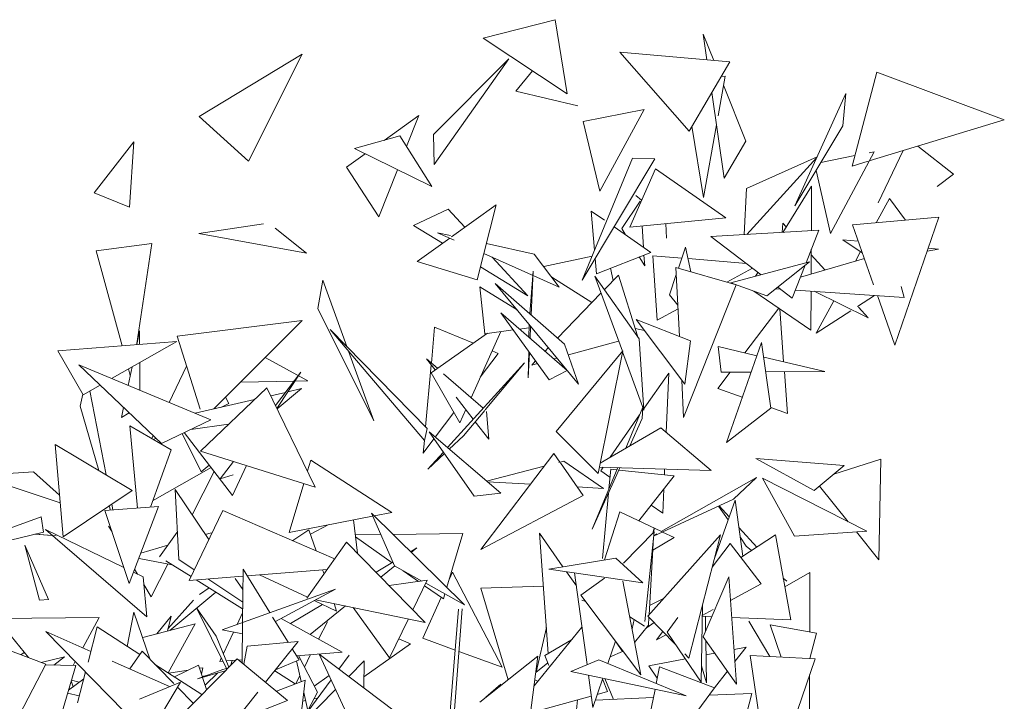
# Model space of a CAD drawing. Header units: millimetres. Extents: x -14485 to 13127, y -18923 to 3272.
# Tile 95 of 119: x 10884 to 11170, y 3074 to 3272. Entities that reach past the tile are written whole.
import ezdxf

# ---------------------------------------------------------------- set-up
doc = ezdxf.new("R2010")
doc.units = ezdxf.units.MM
doc.layers.add('G-IMPT', color=7, linetype='Continuous', lineweight=5)

# ---------------------------------------------------------------- blocks, each defined once
blk = doc.blocks.new('ÁRVORES ORNAMENTAIS - Pequeno e Médio Porte - Ipê-roxo-2865575-CORTE_CALÇADA')
at = {"layer": 'G-IMPT', "color": 253, "true_color": 0xaaaaaa}
for p, q in [((7278.8, 3266.54), (7299.71, 3271.86)), ((7303.16, 3250.33), (7299.71, 3271.86)), ((7303.16, 3250.33), (7278.8, 3266.54)), ((7345.74, 3260.04), (7342.71, 3267.62)), ((7342.71, 3267.62), (7343.79, 3260.21)), ((7226.18, 3261.87), (7196.32, 3243.73)), ((7210.64, 3230.76), (7226.18, 3261.87)), ((7338.6, 3239.52), (7318.49, 3262.42)), ((7318.49, 3262.42), (7350.42, 3259.64)), ((7264.4, 3238.55), (7286.28, 3260.47)), ((7286.28, 3260.47), (7264.51, 3229.76)), ((7338.6, 3239.52), (7350.42, 3259.64)), ((7293.13, 3257.01), (7288.24, 3251.14)), ((7349.1, 3255.5), (7347.04, 3243.98)), ((7349.1, 3255.5), (7347.89, 3255.33)), ((7393.16, 3256.58), (7385.93, 3229.33)), ((7393.16, 3256.58), (7430.17, 3242.82)), ((7355.11, 3236.62), (7348.62, 3252.84)), ((7288.24, 3251.14), (7306.24, 3246.87)), ((7345.18, 3250.72), (7348.8, 3225.86)), ((7369.34, 3217.76), (7384.11, 3250.41)), ((7383.27, 3240.99), (7384.11, 3250.41)), ((7210.64, 3230.76), (7196.32, 3243.73)), ((7260.09, 3244.04), (7249.98, 3236.82)), ((7256.55, 3235.04), (7260.09, 3244.04)), ((7325.58, 3245.8), (7307.82, 3242.26)), ((7312.67, 3222.03), (7325.58, 3245.8)), ((7312.67, 3222.03), (7307.82, 3242.26)), ((7342.78, 3220.22), (7339.43, 3240.93)), ((7346.55, 3241.28), (7342.78, 3220.22)), ((7383.27, 3240.99), (7369.34, 3217.76)), ((7430.17, 3242.82), (7390.92, 3230.85)), ((7241.41, 3234.41), (7254.62, 3238.12)), ((7263.84, 3223.4), (7254.62, 3238.12)), ((7264.4, 3238.55), (7264.51, 3229.76)), ((7165.8, 3221.58), (7177.28, 3236.36)), ((7176.02, 3217.41), (7177.28, 3236.36)), ((7355.11, 3236.62), (7348.8, 3225.86)), ((7415.36, 3227.02), (7405.06, 3235.16)), ((7244.49, 3232.9), (7239.09, 3229.04)), ((7263.84, 3223.4), (7241.41, 3234.41)), ((7375.79, 3232.03), (7355.27, 3222.87)), ((7386.73, 3232.37), (7376.91, 3230.38)), ((7379.68, 3209.76), (7392.33, 3233.5)), ((7392.33, 3233.5), (7390.87, 3233.2)), ((7393.55, 3218.63), (7400.78, 3233.86)), ((7307.57, 3196.24), (7322.14, 3231.61)), ((7328.64, 3231.43), (7307.57, 3196.24)), ((7328.64, 3231.43), (7322.14, 3231.61)), ((7355.33, 3209.48), (7375.72, 3231.85)), ((7390.6, 3230.76), (7385.93, 3229.33)), ((7248.5, 3214.6), (7239.09, 3229.04)), ((7248.5, 3214.6), (7253.89, 3228.28)), ((7328.82, 3228.54), (7321.34, 3211.62)), ((7328.82, 3228.54), (7349.32, 3214.28)), ((7379.68, 3209.76), (7375.54, 3228.09)), ((7415.36, 3227.02), (7410.65, 3223.42)), ((7374.19, 3223.49), (7365.86, 3210.09)), ((7374.14, 3210.58), (7374.19, 3223.49)), ((7176.02, 3217.41), (7165.8, 3221.58)), ((7323.16, 3220.84), (7324.79, 3219.41)), ((7354.63, 3209.44), (7355.27, 3222.87)), ((7269.6, 3208.8), (7282.59, 3218.1)), ((7277.03, 3196.26), (7282.59, 3218.1)), ((7324.38, 3219.15), (7319.02, 3211.19)), ((7392.97, 3212.89), (7396.83, 3219.97)), ((7401.49, 3213.63), (7396.83, 3219.97)), ((7258.57, 3212.07), (7268.62, 3216.82)), ((7273.45, 3211.56), (7268.62, 3216.82)), ((7311.14, 3204.9), (7310.18, 3216.28)), ((7310.18, 3216.28), (7314.06, 3213.59)), ((7196.19, 3209.72), (7214.93, 3212.54)), ((7258.57, 3212.07), (7266.96, 3206.91)), ((7349.32, 3214.28), (7321.34, 3211.62)), ((7332.03, 3208.37), (7331.86, 3212.62)), ((7365.65, 3210.08), (7365.87, 3212.76)), ((7366.84, 3211.67), (7365.87, 3212.76)), ((7411.15, 3214.46), (7386.08, 3212.3)), ((7392.19, 3194.84), (7386.08, 3212.3)), ((7411.15, 3214.46), (7398.32, 3177.34)), ((7227.51, 3204.07), (7196.19, 3209.72)), ((7227.51, 3204.07), (7218.35, 3211.31)), ((7270.38, 3207.85), (7265.56, 3210)), ((7265.56, 3210), (7269.28, 3209.18)), ((7316.81, 3211.67), (7327.46, 3204.26)), ((7319.02, 3211.19), (7320.17, 3209.33)), ((7324.96, 3211.96), (7325.36, 3205.72)), ((7376.28, 3210.7), (7344.9, 3208.86)), ((7376.28, 3210.7), (7372.58, 3201.24)), ((7166.34, 3204.68), (7182.58, 3206.81)), ((7178.22, 3177.85), (7182.58, 3206.81)), ((7259.62, 3201.66), (7269.08, 3208.43)), ((7279.73, 3206.86), (7293.58, 3203.79)), ((7344.9, 3208.86), (7359.57, 3197.8)), ((7388.92, 3204.19), (7383.26, 3207.95)), ((7383.26, 3207.95), (7387.76, 3207.51)), ((7166.34, 3204.68), (7173.89, 3177.14)), ((7300.9, 3194.19), (7279, 3203.99)), ((7300.9, 3194.19), (7293.58, 3203.79)), ((7311.71, 3198.08), (7327.46, 3204.26)), ((7325.5, 3203.49), (7325.7, 3200.35)), ((7337.57, 3205.82), (7335.51, 3199.67)), ((7337.57, 3205.82), (7339.12, 3198.63)), ((7374.08, 3198.02), (7374.11, 3205.16)), ((7378.08, 3199.19), (7374.11, 3203.6)), ((7386.91, 3201.76), (7388.41, 3204.52)), ((7407.76, 3204.66), (7411.01, 3205.25)), ((7408.06, 3205.53), (7411.01, 3205.25)), ((7277.03, 3196.26), (7259.62, 3201.66)), ((7291.76, 3191.65), (7281.4, 3202.92)), ((7296.37, 3200.13), (7310.44, 3203.21)), ((7311.71, 3198.08), (7311.34, 3202.53)), ((7324.1, 3202.94), (7325.7, 3200.35)), ((7328.09, 3203.3), (7336.49, 3202.61)), ((7328.09, 3203.3), (7329.37, 3184.58)), ((7338.29, 3202.46), (7355.24, 3201.07)), ((7350.73, 3195.41), (7373.53, 3201.49)), ((7361.14, 3191.67), (7373.53, 3201.49)), ((7370.97, 3197.11), (7389.51, 3202.52)), ((7278.01, 3200.11), (7291.76, 3191.65)), ((7292.37, 3186.42), (7293.35, 3198.84)), ((7292.74, 3186.1), (7293.35, 3198.84)), ((7314.06, 3193.52), (7318.09, 3197.7)), ((7316.58, 3196.14), (7315.81, 3199.69)), ((7323.58, 3180), (7318.09, 3197.7)), ((7334.89, 3197.85), (7332.92, 3191.97)), ((7334.79, 3199.88), (7335.81, 3179.87)), ((7334.79, 3199.88), (7352.24, 3194.85)), ((7357.05, 3199.7), (7349.57, 3195.62)), ((7358.65, 3198.5), (7357.92, 3197.32)), ((7372.3, 3200.52), (7368.59, 3191)), ((7232.2, 3196.17), (7230.74, 3187.96)), ((7232.2, 3196.17), (7239.21, 3176.94)), ((7302.45, 3177.6), (7282.28, 3195.26)), ((7282.28, 3195.26), (7306.5, 3166.03)), ((7310.34, 3189.67), (7298.73, 3197.04)), ((7319.21, 3175.55), (7311.19, 3197.4)), ((7311.19, 3197.4), (7324.14, 3179.14)), ((7337.02, 3156.27), (7352.24, 3194.85)), ((7361.14, 3191.67), (7350.73, 3195.41)), ((7277.81, 3194.25), (7279.3, 3180.66)), ((7277.81, 3194.25), (7288.66, 3187.55)), ((7300.42, 3179.38), (7313.01, 3192.44)), ((7335.35, 3188.91), (7332.92, 3191.97)), ((7374.01, 3181.71), (7357.43, 3193)), ((7365.1, 3193.63), (7363.74, 3193.72)), ((7364.34, 3194.2), (7368.59, 3191)), ((7401.1, 3191.2), (7369.5, 3193.33)), ((7374.01, 3181.71), (7374.06, 3193.02)), ((7374.91, 3192.97), (7390.6, 3185.28)), ((7401.1, 3191.2), (7400.25, 3194.41)), ((7375.49, 3180.81), (7380.6, 3190.18)), ((7392.46, 3191.78), (7387.52, 3188.59)), ((7398.32, 3177.34), (7393.29, 3191.72)), ((7247.07, 3155.37), (7230.74, 3187.96)), ((7283.87, 3186.69), (7303.15, 3169.92)), ((7283.87, 3186.69), (7297.98, 3167.29)), ((7335.4, 3187.88), (7329.37, 3184.58)), ((7354.82, 3175.08), (7364.64, 3188.09)), ((7364.93, 3187.9), (7366.07, 3172.45)), ((7385.57, 3187.32), (7375.49, 3180.81)), ((7390.6, 3185.28), (7387.83, 3188.35)), ((7189.85, 3179.91), (7226.18, 3184.49)), ((7226.18, 3184.49), (7200.51, 3158.79)), ((7339.04, 3178.62), (7323.23, 3184.73)), ((7337.37, 3165.95), (7323.23, 3184.73)), ((7178.98, 3181.49), (7178.14, 3177.48)), ((7178.98, 3181.49), (7179, 3177.55)), ((7261.7, 3149.67), (7234.34, 3181.9)), ((7262.55, 3153.14), (7234.34, 3181.9)), ((7280.07, 3180.76), (7263.66, 3169.33)), ((7264.69, 3182.51), (7263.74, 3172.12)), ((7264.69, 3182.51), (7275.93, 3177.88)), ((7275.26, 3162.05), (7283.89, 3181.26)), ((7279.3, 3180.66), (7287.48, 3181.73)), ((7289.3, 3181.97), (7292.09, 3182.33)), ((7292.14, 3183.36), (7292.07, 3179.56)), ((7292.41, 3179.26), (7292.58, 3182.82)), ((7322.92, 3182.14), (7325.6, 3181.58)), ((7155.22, 3175.65), (7189.78, 3178.41)), ((7171.03, 3167.73), (7189.78, 3178.41)), ((7189.85, 3179.91), (7196.61, 3158.73)), ((7318.13, 3178.5), (7303.54, 3174.49)), ((7325.47, 3158.49), (7324.14, 3179.14)), ((7339.04, 3178.62), (7337.37, 3165.95)), ((7359.65, 3178.13), (7349.42, 3149.04)), ((7359.65, 3178.13), (7362.39, 3158.99)), ((7155.22, 3175.65), (7162.6, 3162.93)), ((7239.7, 3175.58), (7247.07, 3155.37)), ((7277.94, 3168.01), (7283.13, 3174.91)), ((7281.36, 3175.64), (7283.13, 3174.91)), ((7292, 3175.51), (7291.86, 3167.84)), ((7291.86, 3167.84), (7292.22, 3175.21)), ((7296.71, 3175.53), (7297.74, 3176.6)), ((7299.97, 3152.24), (7319.35, 3175.72)), ((7302.45, 3177.6), (7306.5, 3166.03)), ((7319.35, 3175.72), (7312.15, 3140.09)), ((7325.47, 3158.49), (7319.28, 3175.36)), ((7347.9, 3169.45), (7347.05, 3176.9)), ((7358.29, 3174.27), (7347.05, 3176.9)), ((7179.02, 3172.28), (7179.06, 3164.21)), ((7227.89, 3166.99), (7215.46, 3173.76)), ((7264.83, 3170.14), (7262.34, 3173.34)), ((7262.34, 3173.34), (7265.48, 3170.6)), ((7268.42, 3147.57), (7290.76, 3172.2)), ((7279.32, 3158.5), (7290.76, 3172.2)), ((7292.88, 3171.55), (7294.02, 3172.74)), ((7294.55, 3172.01), (7292.88, 3171.55)), ((7300.25, 3173.58), (7299.26, 3173.31)), ((7378, 3169.66), (7360.27, 3173.81)), ((7199.66, 3155.64), (7161.36, 3171.57)), ((7185.32, 3148.79), (7161.36, 3171.57)), ((7176.78, 3171.01), (7175.66, 3165.62)), ((7175.74, 3170.41), (7176.26, 3168.5)), ((7187.58, 3160.67), (7192.64, 3171.18)), ((7218.46, 3159.76), (7225.77, 3169.47)), ((7218.85, 3158.97), (7225.77, 3169.47)), ((7263.7, 3171.6), (7262.06, 3153.64)), ((7271.99, 3154.76), (7263.66, 3169.33)), ((7303.15, 3169.92), (7297.98, 3167.29)), ((7332.67, 3169.21), (7325.1, 3158.31)), ((7331.93, 3151.96), (7332.67, 3169.21)), ((7346.99, 3164.71), (7350.58, 3169.47)), ((7347.9, 3169.45), (7356.62, 3169.51)), ((7360.88, 3169.54), (7378, 3169.66)), ((7366.28, 3169.58), (7367.17, 3157.45)), ((7208.3, 3166.58), (7223.84, 3166.9)), ((7224.08, 3166.91), (7227.89, 3166.99)), ((7267.3, 3169.01), (7278.77, 3158.99)), ((7336.46, 3167.15), (7337.02, 3156.27)), ((7162.6, 3162.93), (7167.51, 3165.72)), ((7164.55, 3164.04), (7169.26, 3139.63)), ((7215.94, 3164.92), (7196.63, 3146.57)), ((7215.94, 3164.92), (7230.02, 3136.12)), ((7217.06, 3162.63), (7221.37, 3163.62)), ((7218.92, 3158.83), (7225.97, 3164.69)), ((7222.02, 3163.78), (7225.97, 3164.69)), ((7346.99, 3164.71), (7354.04, 3162.17)), ((7162.49, 3163.11), (7161.76, 3159.57)), ((7195.11, 3157.54), (7212.39, 3161.54)), ((7204.88, 3160.37), (7203.97, 3162.26)), ((7275.91, 3155.83), (7270.98, 3162.19)), ((7161.76, 3159.57), (7167.18, 3140.87)), ((7174.32, 3159.24), (7173.7, 3156.27)), ((7173.7, 3156.27), (7175.94, 3157.71)), ((7204.88, 3160.37), (7202.56, 3159.26)), ((7264.87, 3150.63), (7270.26, 3157.79)), ((7271.99, 3154.76), (7273.73, 3158.64)), ((7273.04, 3150.98), (7279.22, 3158.37)), ((7280.39, 3150.05), (7279.79, 3158.09)), ((7320.21, 3147.4), (7325.15, 3159.28)), ((7324.98, 3156.02), (7325.15, 3159.28)), ((7349.42, 3149.04), (7362.39, 3158.99)), ((7362.37, 3159.18), (7367.17, 3157.45)), ((7199.66, 3155.64), (7185.32, 3148.79)), ((7280.39, 3150.05), (7276.48, 3155.09)), ((7324.23, 3157.05), (7315.68, 3144.77)), ((7324.98, 3156.02), (7321.39, 3148.08)), ((7176.13, 3153.93), (7188.14, 3146.96)), ((7176.13, 3153.93), (7178.33, 3129.98)), ((7205.96, 3133.66), (7191.95, 3151.96)), ((7204.85, 3154.37), (7193.84, 3152.86)), ((7261.7, 3149.67), (7262.55, 3153.14)), ((7263.09, 3152.15), (7283.88, 3134.31)), ((7263.09, 3152.15), (7276.15, 3133.5)), ((7299.97, 3152.24), (7312.15, 3140.09)), ((7330.36, 3153.29), (7312.75, 3143.06)), ((7330.36, 3153.29), (7345.06, 3140.93)), ((7182.54, 3150.21), (7182.94, 3151.04)), ((7183.75, 3150.28), (7183.02, 3149.93)), ((7196.89, 3140.53), (7191.34, 3151.67)), ((7261.36, 3145.96), (7264.5, 3150.14)), ((7261.7, 3149.67), (7261.36, 3145.96)), ((7268.94, 3147.13), (7273.04, 3150.98)), ((7156.74, 3121.64), (7154.42, 3148.5)), ((7176.79, 3135.13), (7154.42, 3148.5)), ((7188.14, 3146.96), (7182.1, 3130.25)), ((7196.63, 3146.57), (7230.02, 3136.12)), ((7262.72, 3141.29), (7267.22, 3146.25)), ((7202.43, 3138.46), (7206.26, 3143.55)), ((7227.74, 3140.79), (7228.68, 3143.95)), ((7228.68, 3143.95), (7252.25, 3128.76)), ((7262.72, 3141.29), (7267.54, 3145.81)), ((7299.3, 3145.85), (7278.11, 3117.98)), ((7299.3, 3145.85), (7301.06, 3143.33)), ((7300.75, 3143.25), (7302.18, 3143.62)), ((7313.74, 3135.72), (7302.18, 3143.62)), ((7374.91, 3135.06), (7357.96, 3144.38)), ((7383.68, 3142.37), (7357.96, 3144.38)), ((7380.65, 3139.85), (7394.34, 3144.24)), ((7393.75, 3114.98), (7394.34, 3144.24)), ((7148.18, 3140.53), (7131.93, 3139.45)), ((7148.18, 3140.53), (7155.69, 3133.77)), ((7182.76, 3132.09), (7199.74, 3141.78)), ((7200.61, 3140.65), (7194.29, 3128.02)), ((7196.89, 3140.53), (7199.22, 3142.46)), ((7210.05, 3142.37), (7205.96, 3133.66)), ((7279.79, 3137.82), (7296.48, 3142.14)), ((7301.2, 3143.14), (7307.81, 3133.69)), ((7310.43, 3123.86), (7317.87, 3141.75)), ((7318.52, 3141.73), (7310.43, 3123.86)), ((7312.52, 3141.91), (7345.06, 3140.93)), ((7313.67, 3141.87), (7312.92, 3140.79)), ((7315.61, 3138.96), (7312.92, 3140.79)), ((7315.3, 3135.57), (7315.82, 3141.3)), ((7317.6, 3141.12), (7315.82, 3141.3)), ((7334.25, 3139.39), (7318.21, 3141.06)), ((7331.41, 3139.68), (7331.48, 3141.34)), ((7374.91, 3135.06), (7383.68, 3142.37)), ((7131.93, 3139.45), (7155.89, 3131.55)), ((7206.13, 3139.65), (7202.43, 3138.46)), ((7334.25, 3139.39), (7324.03, 3126.26)), ((7330.47, 3123.22), (7358.22, 3138.84)), ((7351.54, 3132.56), (7358.22, 3138.84)), ((7369.24, 3121.89), (7359.93, 3138.72)), ((7390.2, 3123.32), (7359.93, 3138.72)), ((7156.74, 3121.64), (7176.79, 3135.13)), ((7190.35, 3115.06), (7189.31, 3135.36)), ((7189.31, 3135.36), (7199.11, 3120.9)), ((7222.4, 3122.88), (7226.66, 3137.17)), ((7292.5, 3136.91), (7280.04, 3137.61)), ((7313.74, 3135.72), (7306.09, 3136.15)), ((7330.93, 3128.52), (7331.23, 3135.51)), ((7376.51, 3136.39), (7384.84, 3126.04)), ((7283.88, 3134.31), (7276.15, 3133.5)), ((7278.11, 3117.98), (7307.81, 3133.69)), ((7313.44, 3115.39), (7315.19, 3134.37)), ((7351.54, 3132.56), (7328.3, 3121.85)), ((7352.02, 3132.26), (7345.94, 3115.39)), ((7354.24, 3116.03), (7352.02, 3132.26)), ((7168.93, 3129.32), (7184.49, 3130.42)), ((7175.95, 3108.13), (7168.93, 3129.32)), ((7170.14, 3130.66), (7170.5, 3129.43)), ((7170.89, 3131.16), (7171.21, 3129.48)), ((7175.95, 3108.13), (7184.49, 3130.42)), ((7193.4, 3109.01), (7203.14, 3129.31)), ((7203.14, 3129.31), (7235.4, 3115.39)), ((7330.93, 3128.52), (7327.57, 3130.81)), ((7349.96, 3126.54), (7347.19, 3130.56)), ((7347.35, 3130.63), (7350.27, 3127.42)), ((7150.36, 3127.45), (7116.09, 3115.13)), ((7150.36, 3127.45), (7151.06, 3123)), ((7222.4, 3122.88), (7246.67, 3127.66)), ((7242.24, 3116.87), (7241.11, 3126.56)), ((7253, 3113.25), (7246.3, 3128.5)), ((7246.3, 3128.5), (7273.38, 3101.94)), ((7247.08, 3127.74), (7252.25, 3128.76)), ((7318.48, 3128.88), (7314.06, 3114.96)), ((7318.48, 3128.88), (7330.56, 3123.17)), ((7181.11, 3098.39), (7151.65, 3123.77)), ((7174.41, 3112.76), (7151.65, 3123.77)), ((7169.98, 3124.79), (7170.97, 3123.15)), ((7228.17, 3123.73), (7223.46, 3120.54)), ((7228.17, 3123.73), (7230.25, 3117.61)), ((7228.6, 3122.46), (7233.74, 3125.11)), ((7328.42, 3124.23), (7328.1, 3122.75)), ((7328.35, 3123.01), (7328.42, 3124.23)), ((7353.11, 3124.3), (7358.25, 3118.65)), ((7369.24, 3121.89), (7390.2, 3123.32)), ((7151.06, 3123), (7128.72, 3117.6)), ((7148.51, 3122.38), (7154.79, 3121.96)), ((7148.82, 3122.46), (7154.79, 3121.96)), ((7184.74, 3115.82), (7189.94, 3123.01)), ((7199.81, 3122.81), (7198.14, 3122.33)), ((7249.02, 3122.32), (7241.62, 3122.23)), ((7252.31, 3114.13), (7241.69, 3121.62)), ((7272.89, 3122.6), (7252.56, 3122.36)), ((7268.23, 3106.99), (7272.89, 3122.6)), ((7301.97, 3112.96), (7295.13, 3122.68)), ((7295.13, 3122.68), (7297.71, 3087.76)), ((7328.43, 3123.09), (7319.57, 3113.99)), ((7325.78, 3097.01), (7328.43, 3123.09)), ((7326.62, 3098.61), (7347.69, 3122.25)), ((7326.96, 3098.98), (7328.26, 3121.47)), ((7328.05, 3117.8), (7334.25, 3121.43)), ((7328.32, 3122.01), (7329.19, 3122.5)), ((7330.87, 3123.03), (7334.25, 3121.43)), ((7347.69, 3122.25), (7338.55, 3086.43)), ((7355.17, 3118.98), (7353.5, 3121.41)), ((7363.66, 3122.19), (7353.64, 3115.64)), ((7363.66, 3122.19), (7368.18, 3097.54)), ((7387.2, 3123.11), (7393.75, 3114.98)), ((7149.95, 3103.23), (7145.65, 3119.23)), ((7152.54, 3103.4), (7145.65, 3119.23)), ((7187.18, 3119.19), (7179.33, 3116.94)), ((7239.08, 3120.08), (7227.6, 3103.87)), ((7239.08, 3120.08), (7261.97, 3096.8)), ((7257.68, 3117.34), (7259.51, 3118.44)), ((7257.9, 3117.13), (7259.51, 3118.44)), ((7350.5, 3119.7), (7345.3, 3112.87)), ((7350.5, 3119.7), (7359.57, 3107.96)), ((7355.17, 3118.98), (7356.72, 3117.65)), ((7188.48, 3113.49), (7178.86, 3115.39)), ((7190.35, 3115.06), (7194.86, 3112.05)), ((7297.86, 3112.28), (7317.32, 3115.5)), ((7325.13, 3108.28), (7317.32, 3115.5)), ((7177.53, 3112.25), (7178.38, 3110.84)), ((7187.14, 3113.75), (7182.37, 3104.22)), ((7186.65, 3114.63), (7193.92, 3110.1)), ((7208.87, 3096.78), (7209.02, 3112.29)), ((7216.83, 3099.64), (7209.02, 3112.29)), ((7210.22, 3110.35), (7233.5, 3112.2)), ((7232.14, 3112.09), (7232.55, 3110.86)), ((7247.67, 3111.35), (7252.55, 3114.27)), ((7249.05, 3109.94), (7253.08, 3113.21)), ((7253, 3113.25), (7260.99, 3108.81)), ((7325.13, 3108.28), (7297.86, 3112.28)), ((7179.97, 3110.07), (7177.21, 3111.41)), ((7181.11, 3098.39), (7179.97, 3110.07)), ((7193.4, 3109.01), (7209, 3110.25)), ((7195.41, 3109.17), (7208.91, 3100.76)), ((7198.76, 3109.43), (7208.93, 3102.64)), ((7206.79, 3109.57), (7208.96, 3106.36)), ((7227.75, 3104.08), (7213.8, 3110.63)), ((7262.53, 3109.02), (7251.44, 3107.52)), ((7260.03, 3108.68), (7255.59, 3111.81)), ((7262.53, 3109.02), (7258.37, 3100.47)), ((7269.85, 3111.39), (7268.92, 3109.3)), ((7269.85, 3111.39), (7284.28, 3083.77)), ((7305.87, 3107.41), (7302.97, 3111.53)), ((7305.36, 3111.18), (7308.96, 3084.52)), ((7307.2, 3104.7), (7314.06, 3109.69)), ((7342.67, 3092.59), (7350.18, 3110.01)), ((7350.18, 3110.01), (7352.37, 3078.87)), ((7365.95, 3109.67), (7366.99, 3108.77)), ((7373.69, 3111.3), (7366.43, 3107.1)), ((7373.69, 3111.3), (7373.63, 3094.02)), ((7180.19, 3107.84), (7182.37, 3104.22)), ((7196.38, 3104.91), (7199.23, 3106.79)), ((7202.93, 3094.64), (7235.86, 3106.48)), ((7218.44, 3097.04), (7235.86, 3106.48)), ((7267.22, 3103.61), (7261.77, 3107.46)), ((7262.12, 3108.19), (7273.38, 3101.94)), ((7278.08, 3106.73), (7296.27, 3107.28)), ((7278.08, 3106.73), (7286.05, 3080.16)), ((7324.56, 3081.58), (7319.39, 3108.81)), ((7350.66, 3103.2), (7359.57, 3107.96)), ((7149.95, 3103.23), (7152.54, 3103.4)), ((7194.66, 3103.29), (7187.19, 3094.89)), ((7187.75, 3094.48), (7201.13, 3105.61)), ((7230.09, 3103.35), (7261.97, 3096.8)), ((7266.58, 3104.06), (7261.28, 3092.18)), ((7267.22, 3103.61), (7267.67, 3105.11)), ((7307.2, 3104.7), (7324.56, 3081.58)), ((7327.11, 3101.7), (7331.21, 3103.75)), ((7201.26, 3092.81), (7195.51, 3101.02)), ((7204.21, 3083.38), (7195.51, 3101.02)), ((7222.77, 3096.45), (7232.1, 3102.03)), ((7228.52, 3093.27), (7238.75, 3101.57)), ((7236.22, 3100.1), (7229.72, 3103.15)), ((7235.49, 3102.24), (7236.22, 3100.1)), ((7251.57, 3086.52), (7240.98, 3101.12)), ((7268.02, 3057.22), (7271.66, 3100.64)), ((7269.31, 3056.76), (7272.64, 3100.71)), ((7308.6, 3102.84), (7307.46, 3103.26)), ((7342.12, 3079.45), (7342.46, 3101.77)), ((7342.42, 3098.79), (7345.61, 3100.5)), ((7167.24, 3098.24), (7137.47, 3097.88)), ((7146.67, 3086.58), (7137.47, 3097.88)), ((7162.46, 3089.4), (7167.24, 3098.24)), ((7175.41, 3089.81), (7177.35, 3099.78)), ((7182.09, 3085.97), (7177.35, 3099.78)), ((7183.97, 3093.48), (7188.13, 3098.65)), ((7187.04, 3094.29), (7188.13, 3098.65)), ((7207.32, 3096.22), (7208.9, 3099.56)), ((7222.16, 3091.01), (7217.63, 3098.35)), ((7220.08, 3097.93), (7237.84, 3088.12)), ((7257.07, 3097.81), (7251.57, 3086.52)), ((7325.65, 3095.73), (7321.37, 3098.37)), ((7322.62, 3097.6), (7322.03, 3094.89)), ((7326.62, 3098.61), (7334.65, 3090.41)), ((7326.78, 3095.95), (7326.92, 3098.31)), ((7335.3, 3098.21), (7332.21, 3093.98)), ((7342.41, 3098.56), (7345.2, 3098.45)), ((7343.4, 3094.28), (7343.34, 3098.52)), ((7351.01, 3098.22), (7368.18, 3097.54)), ((7166.65, 3095.46), (7164, 3085.23)), ((7166.65, 3095.46), (7179.03, 3087.48)), ((7179.88, 3092.4), (7195.09, 3096.42)), ((7195.09, 3096.42), (7187.28, 3082.16)), ((7208.76, 3085.05), (7208.87, 3096.76)), ((7233.54, 3096.99), (7230.96, 3091.92)), ((7307.49, 3095.45), (7293.56, 3078.41)), ((7294.16, 3082.32), (7297.15, 3095.32)), ((7326.78, 3095.95), (7322.78, 3090.94)), ((7326.4, 3095.32), (7328.42, 3096.78)), ((7355.93, 3097.16), (7362.02, 3086.91)), ((7362.16, 3096.1), (7365.35, 3086.74)), ((7362.16, 3096.1), (7375.6, 3093.67)), ((7151.7, 3084.68), (7125.29, 3094.67)), ((7164.81, 3088.36), (7151.71, 3094.2)), ((7174.62, 3070.78), (7151.71, 3094.2)), ((7201.26, 3092.81), (7204.89, 3083.82)), ((7202.93, 3094.64), (7208.84, 3093.46)), ((7203.32, 3087.73), (7206.26, 3093.98)), ((7254.27, 3092.05), (7257.72, 3090.53)), ((7270.66, 3088.74), (7261.28, 3092.18)), ((7331.01, 3094.13), (7329.15, 3091.7)), ((7329.15, 3091.7), (7331.93, 3093.19)), ((7342.12, 3079.45), (7332.21, 3093.98)), ((7342.67, 3092.59), (7352.37, 3078.87)), ((7373.69, 3086.33), (7375.6, 3093.67)), ((7210.23, 3089.88), (7209.22, 3084.66)), ((7225.04, 3091.28), (7210.23, 3089.88)), ((7225.04, 3091.28), (7215.59, 3079.41)), ((7225.29, 3085.94), (7223.33, 3089.12)), ((7244.12, 3081.01), (7257.72, 3090.53)), ((7304.47, 3091.77), (7296.69, 3087.16)), ((7314.99, 3084.85), (7317.21, 3091.37)), ((7319.25, 3088.37), (7317.19, 3091.3)), ((7343.62, 3079.23), (7343.44, 3091.5)), ((7351.66, 3088.9), (7355.14, 3089.56)), ((7355.14, 3089.56), (7351.91, 3085.41)), ((7145.47, 3088.06), (7144.52, 3087.4)), ((7150.34, 3085.19), (7157.2, 3086.82)), ((7154.03, 3084.41), (7157.2, 3086.82)), ((7179.68, 3088.42), (7176.14, 3083.34)), ((7207.29, 3086.26), (7178.32, 3056.84)), ((7179.68, 3088.42), (7188.94, 3079.01)), ((7202.25, 3085.45), (7202.71, 3086.44)), ((7207.29, 3086.26), (7221.99, 3074.11)), ((7224.56, 3087.12), (7237.84, 3088.12)), ((7225.1, 3087.16), (7230.62, 3076.56)), ((7228.67, 3087.43), (7226.84, 3083.83)), ((7261.17, 3064.9), (7231.13, 3087.61)), ((7248.91, 3049.39), (7231.13, 3087.61)), ((7239.85, 3087.29), (7236.9, 3083.25)), ((7284.28, 3083.77), (7271.71, 3088.36)), ((7277.81, 3073.67), (7294.65, 3086.94)), ((7294.65, 3086.94), (7290.49, 3054.31)), ((7297.82, 3084.27), (7296.69, 3087.16)), ((7319.25, 3088.37), (7315.64, 3086.76)), ((7326.91, 3084.19), (7337.51, 3086.21)), ((7337.32, 3087.68), (7338.55, 3086.43)), ((7343.5, 3087.35), (7346.04, 3087.83)), ((7356.3, 3087.19), (7361.08, 3055.17)), ((7356.3, 3087.19), (7375.21, 3086.26)), ((7363.38, 3051.48), (7375.21, 3086.26)), ((7151.7, 3084.68), (7141.37, 3064.77)), ((7160.43, 3084.3), (7149.8, 3047.9)), ((7160.43, 3084.3), (7151.59, 3084.46)), ((7159.71, 3084.31), (7160.31, 3085.41)), ((7187.71, 3078.14), (7171.03, 3085.58)), ((7183.34, 3084.7), (7197.05, 3075.86)), ((7189.11, 3080.98), (7196.11, 3084.42)), ((7196.11, 3084.42), (7198.43, 3077.26)), ((7197.39, 3083.64), (7196.42, 3083.48)), ((7197.39, 3083.64), (7196.98, 3081.73)), ((7202.25, 3085.45), (7203.16, 3085.52)), ((7203.13, 3083.11), (7204.53, 3083.46)), ((7204.18, 3085.6), (7206.79, 3085.79)), ((7205.52, 3084.46), (7205.84, 3085.72)), ((7207.77, 3085.87), (7208.76, 3085.94)), ((7218.48, 3083.04), (7225.29, 3085.94)), ((7225.94, 3079.61), (7224.6, 3085.64)), ((7239.74, 3081.11), (7244.2, 3085.59)), ((7244.07, 3077.83), (7244.2, 3085.59)), ((7294.05, 3082.22), (7297.53, 3085.01)), ((7312.4, 3085.92), (7304.22, 3082.58)), ((7312.4, 3085.92), (7337.73, 3075.42)), ((7326.91, 3084.19), (7329.37, 3080.62)), ((7330.04, 3083.89), (7329.04, 3079.02)), ((7330.04, 3083.89), (7345.99, 3077.76)), ((7342.2, 3084.2), (7343.62, 3079.23)), ((7162.75, 3080.44), (7158.33, 3077.1)), ((7163.26, 3082.39), (7160.93, 3073.4)), ((7193.09, 3082.94), (7187.5, 3082.02)), ((7203.13, 3083.11), (7195.78, 3080.44)), ((7203.8, 3082.72), (7195.78, 3080.44)), ((7197.2, 3081.06), (7198.44, 3081.4)), ((7198.02, 3078.52), (7201.7, 3082.12)), ((7218.24, 3082.74), (7224.19, 3078.93)), ((7225.56, 3081.32), (7224.38, 3079)), ((7234.04, 3081.34), (7229.71, 3078.3)), ((7337.73, 3075.42), (7304.22, 3082.58)), ((7309.38, 3081.48), (7310.65, 3072.09)), ((7310.65, 3072.09), (7313.54, 3080.59)), ((7313.48, 3080.42), (7314.88, 3076.68)), ((7316.64, 3074.44), (7314.14, 3080.46)), ((7349.73, 3082.61), (7345.96, 3077.76)), ((7373.6, 3081.53), (7373.55, 3068.14)), ((7159.12, 3079.79), (7159.65, 3078.1)), ((7161.44, 3079.45), (7159.19, 3080.05)), ((7190.87, 3079.46), (7178.91, 3074.47)), ((7180.59, 3062.14), (7190.87, 3079.46)), ((7189.98, 3077.95), (7194.54, 3073.31)), ((7227.1, 3080.06), (7218.73, 3076.81)), ((7227.1, 3080.06), (7223.35, 3048.88)), ((7234.61, 3080.13), (7225.94, 3068.27)), ((7283.94, 3078.81), (7279.6, 3075.08)), ((7293.78, 3080.15), (7294.6, 3079.68)), ((7323.34, 3047.3), (7345.99, 3077.76)), ((7158.07, 3076.2), (7161.46, 3075.44)), ((7213.3, 3076.54), (7205.83, 3067.16)), ((7225.51, 3066.81), (7235.93, 3077.29)), ((7227.83, 3071.16), (7226.66, 3076.4)), ((7227.83, 3071.16), (7230.62, 3076.56)), ((7229.6, 3074.58), (7230.62, 3074.79)), ((7292.56, 3070.56), (7310.2, 3075.4)), ((7328.2, 3074.94), (7311.37, 3074.22)), ((7311.94, 3075.87), (7314.88, 3076.68)), ((7328.7, 3077.35), (7322.59, 3047.63)), ((7356.78, 3076.15), (7344.4, 3075.62)), ((7356.78, 3076.15), (7352.35, 3059.06)), ((7221.99, 3074.11), (7206.79, 3068.1)), ((7226.36, 3073.9), (7227.18, 3074.07)), ((7305.21, 3065.29), (7306.23, 3074.31))]:
    blk.add_line(p, q, dxfattribs=at)

msp = doc.modelspace()

# ---------------------------------------------------------------- block references
at = {"layer": 'G-IMPT', "color": 253, "true_color": 0xaaaaaa}
msp.add_blockref('ÁRVORES ORNAMENTAIS - Pequeno e Médio Porte - Ipê-roxo-2865575-CORTE_CALÇADA', (3740.319, 0), dxfattribs=at)

doc.saveas('drawing.dxf')
